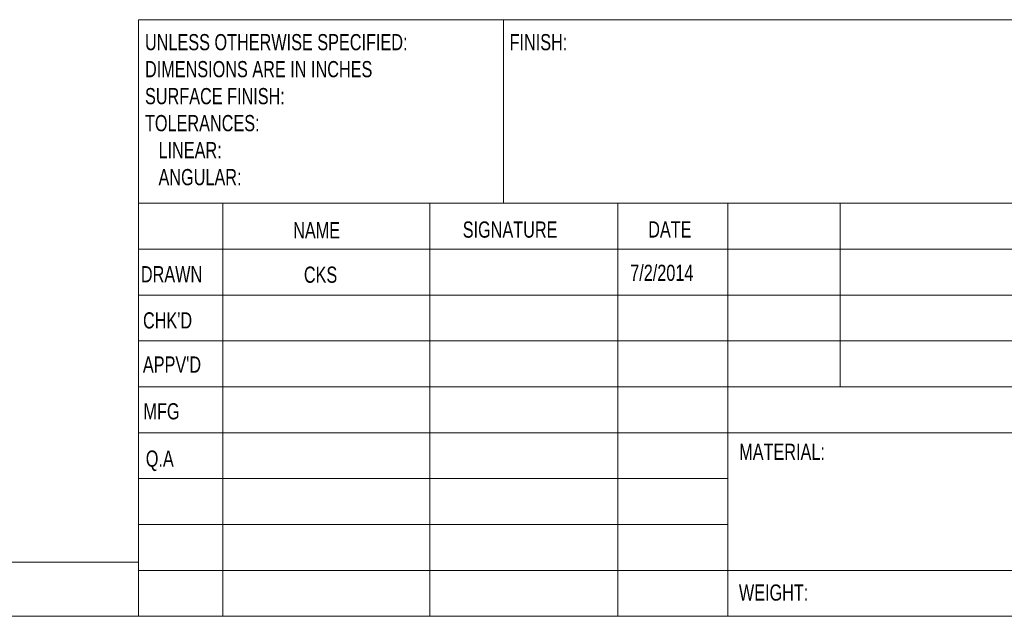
# Model space of a CAD drawing. Header units: inches. Extents: x 0.2 to 16.3, y 0.2 to 11.5.
# Tile 39 of 65: x 8.5 to 12.1, y 0.2 to 2.4. Entities that reach past the tile are written whole.
import ezdxf

# ---------------------------------------------------------------- set-up
doc = ezdxf.new("R2010")
doc.units = ezdxf.units.IN
doc.header["$MEASUREMENT"] = 0
doc.styles.add('SLDTEXTSTYLE0', font='TXT', dxfattribs={"width": 0.75})

# ---------------------------------------------------------------- blocks, each defined once
blk = doc.blocks.new('SW_NOTE_1')
at = {"color": 0, "linetype": 'Continuous', "lineweight": 0, "attachment_point": 1, "style": 'SLDTEXTSTYLE0'}
for s, insert, char_height in [('UNLESS OTHERWISE SPECIFIED:', (0, 0.0761), 0.059055), ('DIMENSIONS ARE IN INCHES', (0, -0.0223), 0.059055), ('SURFACE FINISH:', (0, -0.1207), 0.059055), ('TOLERANCES:', (0, -0.2191), 0.059055), ('   LINEAR:', (0, -0.3176), 0.05906), ('   ANGULAR:', (0, -0.416), 0.059055)]:
    blk.add_mtext(s, dxfattribs=dict(at, insert=insert, char_height=char_height))

msp = doc.modelspace()

# ---------------------------------------------------------------- linework, layer by layer
at = {"color": 7, "linetype": 'Continuous', "lineweight": 0}
for p, q in [((8.9685, 2.372), (16.3386, 2.372)), ((8.9685, 2.372), (8.9685, 0.1969)), ((10.2992, 1.7028), (10.2992, 2.372)), ((16.3386, 1.7028), (8.9685, 1.7028)), ((9.2756, 1.7028), (9.2756, 0.1969)), ((10.0311, 1.7028), (10.0311, 0.1969)), ((10.7165, 1.7028), (10.7165, 0.1969)), ((11.1181, 0.1969), (11.1181, 1.7028)), ((11.5276, 1.0335), (11.5276, 1.7028)), ((12.8583, 1.5354), (8.9685, 1.5354)), ((12.8583, 1.3681), (8.9685, 1.3681)), ((12.8583, 1.2008), (8.9685, 1.2008)), ((12.8583, 1.0335), (8.9685, 1.0335)), ((11.1181, 0.8661), (8.9685, 0.8661)), ((11.1181, 0.8661), (16.3386, 0.8661)), ((11.1181, 0.6988), (8.9685, 0.6988)), ((11.1181, 0.5315), (8.9685, 0.5315)), ((0.3937, 0.3937), (8.9685, 0.3937)), ((8.9685, 0.3642), (16.3386, 0.3642)), ((0.1969, 0.1969), (16.3386, 0.1969))]:
    msp.add_line(p, q, dxfattribs=at)

# ---------------------------------------------------------------- block references
msp.add_blockref('SW_NOTE_1', (8.9919, 2.2436), dxfattribs=at)

# ---------------------------------------------------------------- texts
at = {"color": 7, "linetype": 'Continuous', "lineweight": 0, "attachment_point": 1, "style": 'SLDTEXTSTYLE0'}
for s, insert, char_height in [('FINISH:', (10.3217, 2.3197), 0.05906), ('NAME', (9.5324, 1.6339), 0.05906), ('SIGNATURE', (10.1509, 1.6363), 0.05906), ('DATE', (10.8274, 1.6369), 0.05906), ('DRAWN', (8.9769, 1.4736), 0.05906), ('CKS', (9.5715, 1.4718), 0.059), ('7/2/2014', (10.7618, 1.4787), 0.059), ("CHK'D", (8.9847, 1.3053), 0.05906), ("APPV'D", (8.9843, 1.1443), 0.05906), ('MFG', (8.9864, 0.9738), 0.05906), ('MATERIAL:', (11.1593, 0.8262), 0.05906), ('Q.A', (8.9948, 0.8012), 0.05906), ('WEIGHT: ', (11.1582, 0.313), 0.059)]:
    msp.add_mtext(s, dxfattribs=dict(at, insert=insert, char_height=char_height))

doc.saveas('drawing.dxf')
